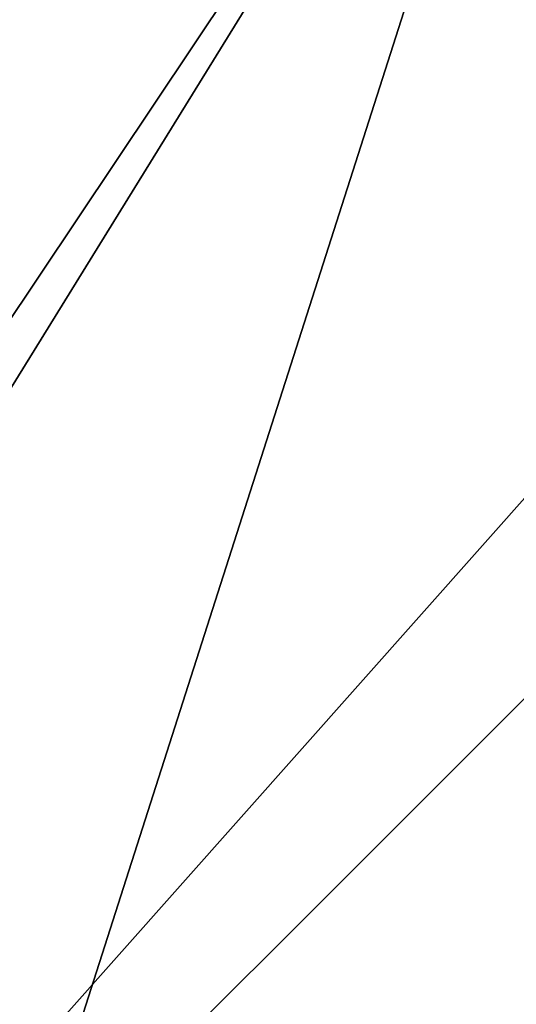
# Model space of a CAD drawing. Header units: inches. Extents: x 0 to 23, y -70 to 0.
# Tile 59 of 107: x 0.1168 to 0.1432, y -0.2282 to -0.1757. Entities that reach past the tile are written whole.
import ezdxf

# ---------------------------------------------------------------- set-up
doc = ezdxf.new("R2010")
doc.units = ezdxf.units.IN
doc.header["$MEASUREMENT"] = 0
doc.layers.add('A-FURN-3-ST-BK', color=151, linetype='Continuous')

msp = doc.modelspace()

# ---------------------------------------------------------------- meshes
at = {"layer": 'A-FURN-3-ST-BK'}
mesh = msp.add_polyface(dxfattribs=at)
corners = [(0.146447, -0.146453, 32.452559), (0.308658, -0.038067, 5.452559), (0.146447, -0.146453, 5.452559), (0.03806, -0.308665, 32.452559), (0.03806, -0.308665, 5.452559), (0, -0.500006, 32.452559), (0, -0.500006, 5.452559), (0, -3.206746, 32.308197), (0.03806, -3.411699, 32.362879), (0.03806, -3.301476, 32.480642), (0.03806, -3.166965, 32.569659), (0.146447, -3.406166, 32.604548), (0.146447, -3.240094, 32.714451), (0.308658, -3.07819, 32.888317), (0.146447, -2.85529, 32.806112), (0.146447, -3.053075, 32.782881), (0.308658, -3.288957, 32.811198), (0.03806, -2.85529, 32.6439), (0.03806, -3.015488, 32.625084), (0, -2.85529, 32.452559), (0, -3.045265, 32.415062), (0.308658, -0.500006, 32.914498), (0.146447, -0.500006, 32.806112), (0.03806, -0.500006, 32.6439), (0.037414, -0.387031, 32.60504), (0.112617, -0.465931, 32.766841), (0.193026, -0.315893, 32.801656), (0.315805, -0.421252, 32.910674), (0.238556, -0.116988, 32.639491), (0.308658, -0.038067, 32.452559), (0.116981, -0.238562, 32.639491), (0.315886, -0.193032, 32.801656), (0.041884, -0.315811, 5.373804), (0.041884, -0.421252, 5.268363), (0.03806, -0.500006, 5.261217), (0.146447, -0.500006, 5.099005), (0.150903, -0.315893, 5.145585), (0.185718, -0.465931, 5.065176), (0.185718, -0.112624, 5.418483), (0.150903, -0.193032, 5.268445), (0.308658, -0.500006, 4.990619), (0, -3.315514, 32.147992)]
mesh.append_faces([[corners[k] for k in face] for face in [(0, 1, 2), (0, 2, 3), (3, 2, 4), (3, 4, 5), (5, 4, 6), (7, 8, 9), (7, 9, 10), (10, 9, 11, 12), (13, 14, 15), (13, 15, 12, 16), (14, 17, 15), (15, 17, 18), (15, 18, 10, 12), (17, 19, 18), (18, 19, 20), (18, 20, 10), (10, 20, 7), (14, 21, 22), (14, 22, 17), (17, 22, 23), (17, 23, 19), (19, 23, 5), (3, 5, 24), (24, 5, 23), (24, 23, 25), (25, 23, 22), (25, 22, 26), (26, 22, 27), (28, 29, 0), (28, 0, 30), (30, 0, 3), (30, 3, 24), (30, 24, 25, 26), (30, 26, 31, 28), (4, 32, 6), (6, 32, 33), (6, 33, 34), (34, 33, 35), (35, 33, 36), (35, 36, 37), (1, 38, 2), (2, 38, 39), (2, 39, 32), (32, 39, 36, 33), (4, 2, 32), (37, 40, 35), (7, 20, 41), (41, 20, 19), (41, 19, 6), (6, 19, 5)]])

doc.saveas('drawing.dxf')
